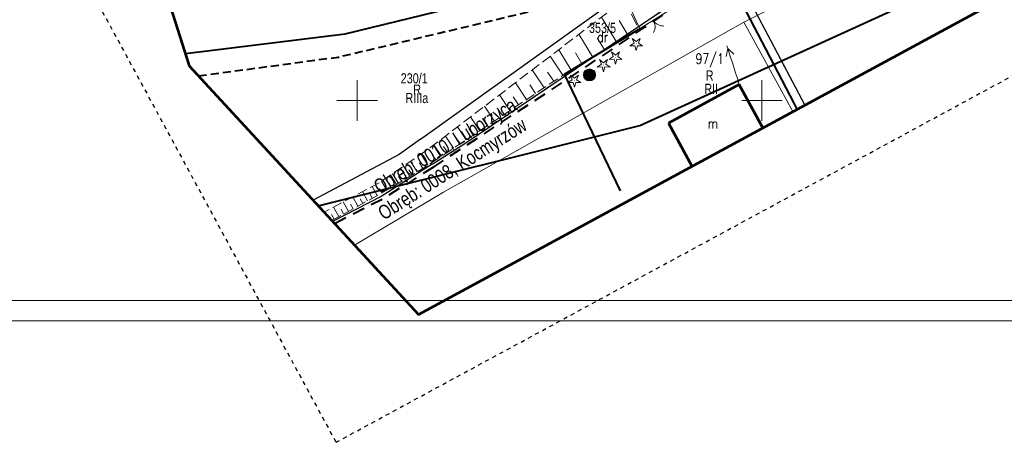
# Model space of a CAD drawing. Header units: metres. Extents: x 7437397 to 7437781, y 5556608 to 5556944.
# Tile 2 of 58: x 7437458 to 7437580, y 5556608 to 5556660. Entities that reach past the tile are written whole.
import ezdxf
from ezdxf.enums import TextEntityAlignment as Align

# ---------------------------------------------------------------- set-up
doc = ezdxf.new("R2010")
doc.units = ezdxf.units.M
doc.header["$MEASUREMENT"] = 0
for name, pattern in [('BUBZ01-500', [1.75, 1.25, -0.5]), ('EGBK02-500', [2, 1.5, -0.5]), ('EGBO02-500', [2.5, 1.5, -1]), ('EGBU01-500', [1, 0.5, -0.5]), ('KTCR02-500', [1.5, 1, -0.5]), ('KTJZ01-500', [2, 1.5, -0.5]), ('PTRW01_01-500', [1, 0.5, -0.5])]:
    doc.linetypes.add(name, pattern=pattern)
doc.layers.get('0').update_dxf_attribs({"color": 250, "lineweight": 5})
for name, color, linetype, lineweight in [('203-Punkt załamania granicy działki nie stabilizowany', 7, 'Continuous', 5), ('_TABELKA', 7, 'Continuous', 15), ('brama (linia) - symbol', 7, 'Continuous', 5), ('BUBZ01', 250, 'Continuous', 5), ('BUBZ01_1', 250, 'Continuous', 5), ('BUIB02_01', 250, 'Continuous', 5), ('EGBB01', 250, 'Continuous', 5), ('EGBD03', 250, 'Continuous', 5), ('EGBK02', 250, 'Continuous', 5), ('EGBO02', 250, 'Continuous', 5), ('EGBP04_03', 250, 'Continuous', 5), ('EGBU01', 250, 'Continuous', 5), ('KTJZ01', 250, 'Continuous', 5), ('KTOK02', 250, 'Continuous', 5), ('KTOK05_01', 250, 'Continuous', 5), ('MPZP', 250, 'Continuous', 5), ('OBOP01_01', 250, 'Continuous', 5), ('przewód elektroenergetyczny niskiego napięcia (linia) - symbol', 7, 'Continuous', 5), ('SUPG_01', 250, 'Continuous', 5), ('SUUS13', 250, 'Continuous', 5), ('Warstwa 1', 250, 'Continuous', 5), ('Warstwa 2', 250, 'Continuous', 5), ('Warstwa 3', 250, 'Continuous', 5)]:
    doc.layers.add(name, color=color, linetype=linetype, lineweight=lineweight)
doc.styles.get("Standard").update_dxf_attribs({"font": 'txt.shx', "width": 0.75})
doc.linetypes.add('KTOK05_01-500', pattern='A,3.75,[13,dgnlstyle-rozp_2015.shx,S=0.002778,R=0,X=0,Y=0],3.75', length=7.5)

# ---------------------------------------------------------------- blocks, each defined once
blk = doc.blocks.new('OK02')
at = {"layer": 'brama (linia) - symbol', "color": 0, "linetype": 'Continuous', "lineweight": 13, "ltscale": 10}
for centre, start, end in [((-15, 0), 0, 60), ((15, 0), 120, 180)]:
    blk.add_arc(centre, 15, start, end, dxfattribs=at)
blk = doc.blocks.new('PE04')
at = {"color": 0, "linetype": 'Continuous', "lineweight": 13, "ltscale": 10}
for p, q in [((6.5, 0), (0, 0)), ((6.5, 0), (16.5, 0)), ((16.5, 0), (26.5, 0)), ((26.5, 0), (36.5, 0)), ((36.5, 0), (46.5, 0)), ((46.5, 0), (37.84, 5)), ((46.5, 0), (37.84, -5)), ((46.5, 0), (50, 0))]:
    blk.add_line(p, q, dxfattribs=at)
blk = doc.blocks.new('203')
at = {"layer": '203-Punkt załamania granicy działki nie stabilizowany', "linetype": 'Continuous', "lineweight": 13}
h = blk.add_hatch(color=96, dxfattribs=at)
edge = h.paths.add_edge_path()
edge.add_arc((0, 0), 0.45, 0, 360)
blk = doc.blocks.new('SUUS13')
at = {"layer": 'SUUS13', "linetype": 'Continuous', "lineweight": 13}
h = blk.add_hatch(color=8, dxfattribs=at)
edge = h.paths.add_edge_path()
edge.add_arc((0, 0), 0.75, 0, 360)
h = blk.add_hatch(color=8, dxfattribs=at)
edge = h.paths.add_edge_path()
edge.add_arc((0, 0), 0.25, 0, 360)
at = {"layer": 'SUUS13', "color": 250, "linetype": 'Continuous', "lineweight": 13}
for radius in [0.75, 0.25]:
    blk.add_circle((0, 0), radius, dxfattribs=at)
blk = doc.blocks.new('OBOP01_01')
at = {"layer": 'OBOP01_01', "linetype": 'Continuous', "lineweight": 13}
h = blk.add_hatch(color=96, dxfattribs=at)
edge = h.paths.add_edge_path()
edge.add_arc((0, 0), 0.05, 0, 360)
at = {"layer": 'OBOP01_01', "color": 96, "linetype": 'Continuous', "lineweight": 13, "flags": 128}
blk.add_lwpolyline([(0, -0.83), (-0.17, -0.23), (-0.79, -0.26), (-0.27, 0.09), (-0.49, 0.67), (0, 0.28), (0.49, 0.67), (0.27, 0.09), (0.79, -0.26), (0.17, -0.23), (0, -0.83)], close=True, dxfattribs=at)

msp = doc.modelspace()

# ---------------------------------------------------------------- linework, layer by layer
at = {"layer": '_TABELKA', "color": 7}
for points in [[(7437781.26, 5556832.78), (7437417.54, 5556832.78), (7437417.54, 5556622.78), (7437781.26, 5556622.78)], [(7437778.76, 5556830.28), (7437420.04, 5556830.28), (7437420.04, 5556625.28), (7437778.76, 5556625.28)]]:
    msp.add_lwpolyline(points, close=True, dxfattribs=at)
at = {"layer": 'BUBZ01', "color": 7, "linetype": 'BUBZ01-500', "lineweight": 13}
msp.add_line((7437509.18, 5556642.28), (7437525.59, 5556653.24), dxfattribs=at)
at = {"layer": 'BUBZ01', "color": 7, "linetype": 'BUBZ01-500', "lineweight": 13, "flags": 128}
for points in [[(7437528.72, 5556672.47), (7437531.38, 5556661.22), (7437508.49, 5556643.77)], [(7437508.49, 5556643.77), (7437502.76, 5556639.86), (7437495.91, 5556636.2)], [(7437496.87, 5556635.16), (7437504.42, 5556639.33), (7437509.18, 5556642.28)]]:
    msp.add_lwpolyline(points, dxfattribs=at)
at = {"layer": 'BUBZ01_1', "color": 7, "linetype": 'Continuous', "lineweight": 13}
for p, q in [((7437530.19, 5556660.32), (7437532.09, 5556657.17)), ((7437532.38, 5556659.87), (7437533.49, 5556658.02)), ((7437527.39, 5556658.18), (7437529.1, 5556655.36)), ((7437529.66, 5556657.74), (7437530.56, 5556656.25)), ((7437523.83, 5556655.47), (7437525.4, 5556653.12)), ((7437524.89, 5556656.27), (7437526.42, 5556653.74)), ((7437526.95, 5556655.89), (7437527.76, 5556654.55)), ((7437521.63, 5556653.79), (7437523.1, 5556651.58)), ((7437523.52, 5556653.51), (7437524.28, 5556652.37)), ((7437519.54, 5556652.2), (7437520.92, 5556650.13)), ((7437521.33, 5556651.94), (7437522.04, 5556650.88)), ((7437517.58, 5556650.7), (7437518.87, 5556648.76)), ((7437515.73, 5556649.29), (7437516.94, 5556647.47)), ((7437519.26, 5556650.47), (7437519.93, 5556649.46)), ((7437517.31, 5556649.07), (7437517.94, 5556648.13)), ((7437514, 5556647.97), (7437515.14, 5556646.27)), ((7437515.48, 5556647.77), (7437516.07, 5556646.89)), ((7437510.9, 5556645.61), (7437511.9, 5556644.11)), ((7437512.39, 5556646.74), (7437513.46, 5556645.14)), ((7437513.78, 5556646.55), (7437514.33, 5556645.73)), ((7437509.47, 5556644.51), (7437510.41, 5556643.11)), ((7437512.19, 5556645.42), (7437512.71, 5556644.65)), ((7437507.89, 5556643.36), (7437508.73, 5556642.01)), ((7437509.27, 5556643.33), (7437509.73, 5556642.65)), ((7437510.67, 5556644.33), (7437511.16, 5556643.61)), ((7437506.6, 5556642.48), (7437507.4, 5556641.18)), ((7437507.69, 5556642.28), (7437508.1, 5556641.61)), ((7437504.13, 5556640.79), (7437504.87, 5556639.61)), ((7437505.36, 5556641.63), (7437506.13, 5556640.39)), ((7437506.37, 5556641.42), (7437506.77, 5556640.79)), ((7437503.01, 5556640.03), (7437503.64, 5556638.9)), ((7437503.9, 5556639.82), (7437504.23, 5556639.22)), ((7437505.12, 5556640.61), (7437505.5, 5556640)), ((7437500.65, 5556638.73), (7437501.27, 5556637.59)), ((7437501.55, 5556638.48), (7437501.86, 5556637.92)), ((7437501.84, 5556639.37), (7437502.46, 5556638.25)), ((7437502.74, 5556639.13), (7437503.05, 5556638.57)), ((7437498.27, 5556637.46), (7437498.91, 5556636.29)), ((7437499.18, 5556637.2), (7437499.5, 5556636.62)), ((7437499.46, 5556638.09), (7437500.09, 5556636.94)), ((7437500.37, 5556637.84), (7437500.68, 5556637.27)), ((7437496.81, 5556635.91), (7437497.14, 5556635.31)), ((7437497.08, 5556636.82), (7437497.73, 5556635.64)), ((7437498, 5556636.55), (7437498.32, 5556635.96))]:
    msp.add_line(p, q, dxfattribs=at)
at = {"layer": 'BUIB02_01', "color": 7, "linetype": 'Continuous', "lineweight": 13}
msp.add_line((7437528.72, 5556672.47), (7437534.92, 5556658.86), dxfattribs=at)
at = {"layer": 'BUIB02_01', "color": 212, "linetype": 'Continuous', "lineweight": 40, "flags": 128}
msp.add_lwpolyline([(7437478.78, 5556655.79), (7437498.53, 5556658.24), (7437527.26, 5556665.29), (7437554.46, 5556676.46), (7437578.71, 5556689.08)], dxfattribs=at)
at = {"layer": 'EGBB01', "color": 7, "linetype": 'Continuous', "lineweight": 53, "flags": 128}
for points in [[(7437547.2, 5556651.99), (7437538.44, 5556647.2)], [(7437550.13, 5556646.63), (7437547.2, 5556651.99)], [(7437538.44, 5556647.2), (7437541.35, 5556641.87)]]:
    msp.add_lwpolyline(points, dxfattribs=at)
at = {"layer": 'EGBD03', "color": 114, "linetype": 'Continuous', "lineweight": 30, "true_color": 0x00b140, "flags": 128}
for points in [[(7437546.14, 5556666.76), (7437555.29, 5556649.43)], [(7437507.83, 5556645.22), (7437533.16, 5556663.41)], [(7437535.25, 5556659.46), (7437540.53, 5556663.07)], [(7437527.09, 5556653.99), (7437535.25, 5556659.46)], [(7437513.31, 5556644.68), (7437527.09, 5556653.99)], [(7437507.83, 5556645.22), (7437505.18, 5556643.32), (7437505.18, 5556643.32), (7437494.56, 5556637.67)], [(7437509.25, 5556642.11), (7437513.31, 5556644.68)], [(7437509.25, 5556642.11), (7437502.95, 5556638.13), (7437496.96, 5556635.06)]]:
    msp.add_lwpolyline(points, dxfattribs=at)
at = {"layer": 'EGBK02', "color": 96, "linetype": 'EGBK02-500', "lineweight": 13, "flags": 128}
msp.add_lwpolyline([(7437546.14, 5556666.76), (7437555.29, 5556649.43)], dxfattribs=at)
at = {"layer": 'EGBO02', "color": 96, "linetype": 'EGBO02-500', "lineweight": 40, "flags": 128}
for points in [[(7437509.41, 5556641.77), (7437527.37, 5556653.57), (7437535.53, 5556659.05), (7437540.81, 5556662.65), (7437546.05, 5556666.09), (7437546.42, 5556666.34), (7437547.69, 5556667.17), (7437556.49, 5556673.16), (7437559.22, 5556675.01), (7437566.62, 5556680.05), (7437572.55, 5556684.1), (7437578.93, 5556688.4), (7437581.51, 5556689.61), (7437586.47, 5556691.94), (7437596.73, 5556696.52), (7437609, 5556702.03), (7437613.53, 5556704.15), (7437646.9, 5556719.68), (7437664.23, 5556728.73), (7437679.98, 5556736.01), (7437721.82, 5556755.67), (7437743.34, 5556772.79), (7437751.66, 5556779.42)], [(7437509.41, 5556641.77), (7437503.09, 5556637.78), (7437497.22, 5556634.78)]]:
    msp.add_lwpolyline(points, dxfattribs=at)
at = {"layer": 'EGBU01', "color": 96, "linetype": 'EGBU01-500', "lineweight": 13, "flags": 128}
for points in [[(7437546.14, 5556666.76), (7437555.29, 5556649.43)], [(7437555.29, 5556649.43), (7437546.14, 5556666.76)], [(7437535.25, 5556659.46), (7437540.53, 5556663.07)], [(7437540.53, 5556663.07), (7437535.25, 5556659.46)], [(7437527.09, 5556653.99), (7437535.25, 5556659.46)], [(7437535.25, 5556659.46), (7437527.09, 5556653.99)], [(7437513.31, 5556644.68), (7437527.09, 5556653.99)], [(7437527.09, 5556653.99), (7437513.31, 5556644.68)], [(7437509.25, 5556642.11), (7437513.31, 5556644.68)], [(7437513.31, 5556644.68), (7437509.25, 5556642.11)]]:
    msp.add_lwpolyline(points, dxfattribs=at)
at = {"layer": 'KTJZ01', "color": 7, "linetype": 'KTJZ01-500', "lineweight": 13, "flags": 128}
msp.add_lwpolyline([(7437527.93, 5556673.47), (7437533.32, 5556674.74), (7437537.94, 5556664.49), (7437539.4, 5556661.61), (7437538.37, 5556661.03), (7437534.77, 5556658.79), (7437527.93, 5556673.47)], close=True, dxfattribs=at)
at = {"layer": 'KTOK02', "color": 7, "linetype": 'Continuous', "lineweight": 13, "flags": 128}
msp.add_lwpolyline([(7437538.37, 5556661.03), (7437534.77, 5556658.79)], dxfattribs=at)
at = {"layer": 'KTOK05_01', "color": 7, "linetype": 'KTOK05_01-500', "lineweight": 40, "flags": 128}
for points in [[(7437544.59, 5556667.64), (7437553.94, 5556649.66), (7437554.33, 5556648.91)], [(7437532.54, 5556638.82), (7437525.59, 5556653.24), (7437534.77, 5556658.79)]]:
    msp.add_lwpolyline(points, dxfattribs=at)
at = {"layer": 'MPZP', "color": 212, "linetype": 'KTCR02-500', "lineweight": 40, "flags": 128}
msp.add_lwpolyline([(7437480.41, 5556653.05), (7437497.68, 5556655.37), (7437530.26, 5556663.12), (7437555.69, 5556673), (7437601.68, 5556696.11), (7437651.01, 5556723.25), (7437712.92, 5556755.93), (7437752.94, 5556777.07)], dxfattribs=at)
at = {"layer": 'MPZP', "color": 212, "linetype": 'KTOK05_01-500', "lineweight": 40, "flags": 128}
msp.add_lwpolyline([(7437495.18, 5556636.99), (7437534.91, 5556646.91), (7437607, 5556679.83), (7437691.32, 5556724.35), (7437761.13, 5556762.03)], dxfattribs=at)
at = {"layer": 'SUPG_01', "color": 52, "linetype": 'Continuous', "lineweight": 13}
msp.add_line((7437510.68, 5556638.67), (7437499.66, 5556632.13), dxfattribs=at)
at = {"layer": 'SUPG_01', "color": 52, "linetype": 'Continuous', "lineweight": 13, "flags": 128}
for points in [[(7437619.69, 5556696.07), (7437619.33, 5556696.07), (7437605.9, 5556688.33), (7437599.73, 5556685.26), (7437589.52, 5556679.68), (7437568.76, 5556670.23), (7437547.78, 5556659.7), (7437510.68, 5556638.67)], [(7437547.78, 5556659.7), (7437553.82, 5556648.63)]]:
    msp.add_lwpolyline(points, dxfattribs=at)
at = {"layer": 'Warstwa 1', "color": 207, "linetype": 'Continuous', "lineweight": 53, "true_color": 0x6e1e6e, "flags": 128}
msp.add_lwpolyline([(7437466.38, 5556694.72), (7437479.25, 5556654.3), (7437507.56, 5556623.55), (7437507.56, 5556623.55), (7437761.55, 5556761.26), (7437724.26, 5556829.77), (7437466.38, 5556694.72)], close=True, dxfattribs=at)
at = {"layer": 'Warstwa 2', "color": 5, "linetype": 'PTRW01_01-500', "lineweight": 30, "flags": 128}
msp.add_lwpolyline([(7437497.38, 5556607.75), (7437776.31, 5556758.98), (7437676.21, 5556943.59), (7437397.29, 5556792.36), (7437497.38, 5556607.75)], close=True, dxfattribs=at)
at = {"layer": 'Warstwa 3', "color": 7, "linetype": 'Continuous', "lineweight": 0}
for p, q in [((7437500, 5556652.5), (7437500, 5556647.5)), ((7437550, 5556652.5), (7437550, 5556647.5)), ((7437497.5, 5556650), (7437502.5, 5556650)), ((7437547.5, 5556650), (7437552.5, 5556650))]:
    msp.add_line(p, q, dxfattribs=at)

# ---------------------------------------------------------------- block references
at = {"layer": 'EGBP04_03', "color": 96, "linetype": 'Continuous', "lineweight": 13, "xscale": 0.1, "yscale": 0.1, "zscale": 0.1}
for p in [(7437535.25, 5556659.46), (7437527.09, 5556653.99), (7437513.31, 5556644.68)]:
    msp.add_blockref('203', p, dxfattribs=at)
at = {"layer": 'KTOK02', "color": 7, "linetype": 'Continuous', "lineweight": 13, "xscale": 0.1, "yscale": 0.1, "zscale": 0.1, "rotation": 211.8909999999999}
msp.add_blockref('OK02', (7437536.57, 5556659.91), dxfattribs=at)
at = {"layer": 'OBOP01_01', "color": 96, "linetype": 'Continuous', "lineweight": 13}
for p in [(7437534.47, 5556657), (7437531.91, 5556655.33), (7437530.44, 5556654.38), (7437526.83, 5556652.47)]:
    msp.add_blockref('OBOP01_01', p, dxfattribs=at)
at = {"layer": 'przewód elektroenergetyczny niskiego napięcia (linia) - symbol', "color": 1, "linetype": 'Continuous', "lineweight": 13, "xscale": 0.09999999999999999, "yscale": 0.09999999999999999, "zscale": 0.09999999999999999, "rotation": 107.696}
msp.add_blockref('PE04', (7437547.2, 5556651.99), dxfattribs=at)
at = {"layer": 'SUUS13', "color": 7, "linetype": 'Continuous', "lineweight": 13}
msp.add_blockref('SUUS13', (7437528.69, 5556653.16), dxfattribs=at)

# ---------------------------------------------------------------- texts
at = {"layer": 'EGBB01', "color": 7, "linetype": 'Continuous', "lineweight": 30, "width": 0.8}
msp.add_text('m', height=1.25, dxfattribs=at).set_placement((7437543.94, 5556647.17), align=Align.MIDDLE_CENTER)
at = {"layer": 'EGBD03', "color": 114, "linetype": 'Continuous', "lineweight": 30, "true_color": 0x00b140, "width": 0.8}
msp.add_text('97/1', height=1.25, dxfattribs=at).set_placement((7437541.79, 5556654.55))
at = {"layer": 'EGBD03', "color": 114, "linetype": 'Continuous', "lineweight": 30, "true_color": 0x00b140, "char_height": 1.25, "attachment_point": 7, "line_spacing_factor": 0.6}
for s, insert in [('\\FWORKING_1250;\\H1x;\\W0.8;353/5', (7437528.63, 5556658.34)), ('\\FWORKING_1250;\\H1x;\\W0.8;230/1', (7437505.37, 5556652.1))]:
    msp.add_mtext(s, dxfattribs=dict(at, insert=insert))
at = {"layer": 'EGBK02', "color": 96, "linetype": 'Continuous', "lineweight": 30, "char_height": 1.25, "line_spacing_factor": 0.6}
for s, insert, attachment_point in [('\\FWORKING_1250;\\H1x;\\W0.8;RII', (7437542.88, 5556650.82), 7), ('\\FWORKING_1250;\\H1x;\\W0.8;RIIIa', (7437505.96, 5556650.93), 1)]:
    msp.add_mtext(s, dxfattribs=dict(at, insert=insert, attachment_point=attachment_point))
at = {"layer": 'EGBO02', "color": 96, "linetype": 'Continuous', "lineweight": 40, "char_height": 1.75, "attachment_point": 7, "line_spacing_factor": 0.6}
for s, insert, rotation in [('\\FWORKING_1250;\\H1x;\\W0.8;Obręb: 0010, Luborzyca', (7437503.02, 5556637.96), 31.5018), ('\\FWORKING_1250;\\H1x;\\W0.8;Obręb: 0008, Kocmyrzów', (7437503.58, 5556634.7), 32.4325)]:
    msp.add_mtext(s, dxfattribs=dict(at, insert=insert, rotation=rotation))
at = {"layer": 'EGBU01', "color": 96, "linetype": 'Continuous', "lineweight": 30, "width": 0.8}
msp.add_text('dr', height=1.25, dxfattribs=at).set_placement((7437529.64, 5556657.23))
at = {"layer": 'EGBU01', "color": 96, "linetype": 'Continuous', "lineweight": 30, "char_height": 1.25, "attachment_point": 7, "line_spacing_factor": 0.6}
for insert in [(7437543.05, 5556652.47), (7437506.92, 5556650.72)]:
    msp.add_mtext('\\FWORKING_1250;\\H1x;\\W0.8;R', dxfattribs=dict(at, insert=insert))

doc.saveas('drawing.dxf')
